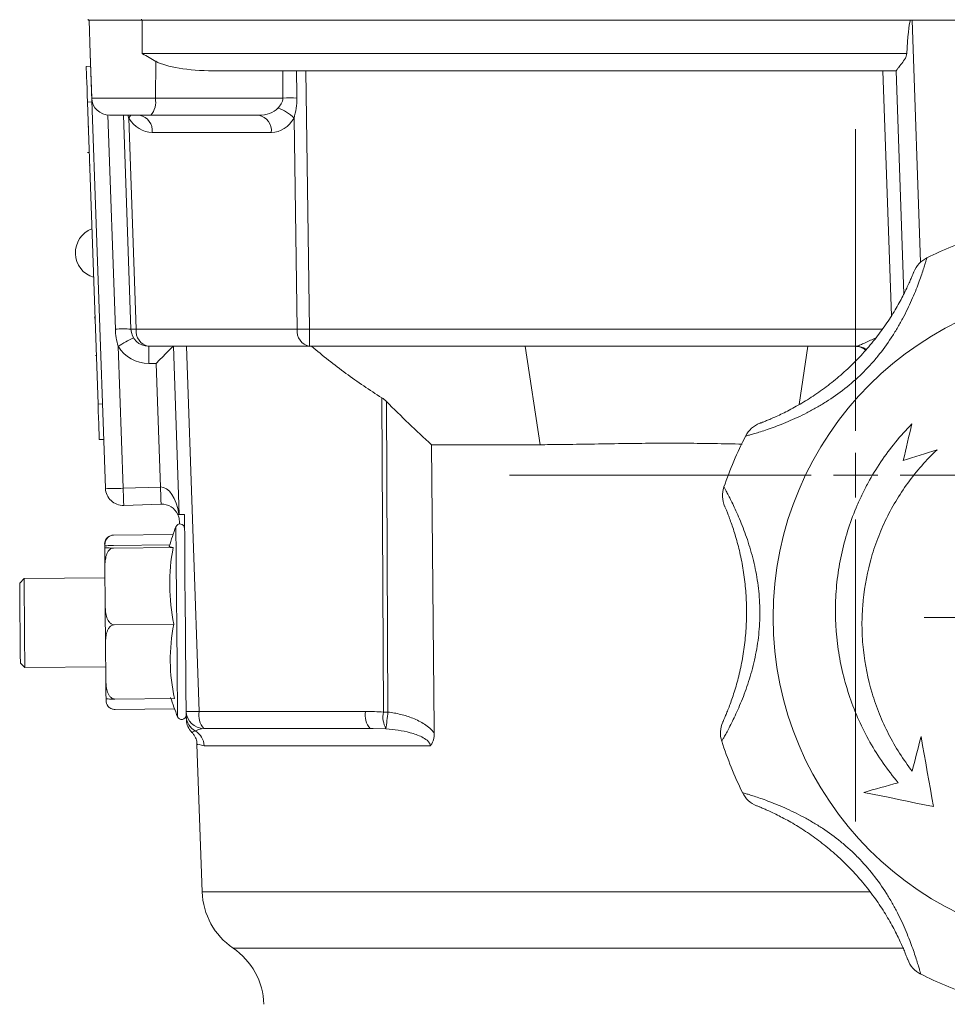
# Model space of a CAD drawing. Header units: millimetres. Extents: x 117 to 735, y -48 to 655.
# Tile 20 of 26: x 535 to 639, y 440 to 550. Entities that reach past the tile are written whole.
import ezdxf

# ---------------------------------------------------------------- set-up
doc = ezdxf.new("R2010")
doc.units = ezdxf.units.MM

# ---------------------------------------------------------------- blocks, each defined once
blk = doc.blocks.new('SW_CENTERMARKSYMBOL_6')
at = {"color": 0, "linetype": 'Continuous', "lineweight": 0}
for p, q in [((0, 5), (0, 38.94)), ((0, 0), (0, 2.5)), ((-5, 0), (-38.94, 0)), ((0, 0), (-2.5, 0)), ((0, 0), (2.5, 0)), ((0, 0), (0, -2.5)), ((5, 0), (38.94, 0)), ((0, -5), (0, -38.94))]:
    blk.add_line(p, q, dxfattribs=at)
blk = doc.blocks.new('SW_CENTERMARKSYMBOL_7')
at = {"color": 0, "linetype": 'Continuous', "lineweight": 0}
for p, q in [((0, 5), (0, 20)), ((0, 0), (0, 2.5)), ((-5, 0), (-20, 0)), ((0, 0), (-2.5, 0)), ((0, 0), (2.5, 0)), ((0, 0), (0, -2.5)), ((5, 0), (20, 0)), ((0, -5), (0, -20))]:
    blk.add_line(p, q, dxfattribs=at)

msp = doc.modelspace()

# ---------------------------------------------------------------- linework, layer by layer
at = {"color": 7, "linetype": 'Continuous', "lineweight": 15}
for p, q in [((542.56, 550.49), (542.56, 550.39)), ((544.74, 550.39), (542.56, 550.39)), ((542.79, 546.62), (542.66, 550.39)), ((544.74, 550.39), (548.65, 550.39)), ((548.56, 550.49), (548.56, 550.39)), ((548.65, 546.62), (548.65, 550.39)), ((548.65, 550.39), (635.08, 550.39)), ((635.08, 550.39), (635.29, 550.39)), ((678.01, 550.39), (635.29, 550.39)), ((542.79, 546.62), (542.96, 541.62)), ((544.5, 497.72), (542.79, 546.62)), ((548.65, 546.62), (634.68, 546.62)), ((542.34, 545.17), (542.84, 545.19)), ((550.12, 541.62), (550.16, 545.75)), ((633.49, 544.69), (556.62, 544.69)), ((567.06, 544.69), (567.48, 515.62)), ((634.36, 519.61), (633.49, 544.69)), ((542.48, 541.17), (542.98, 541.19)), ((543.67, 507.19), (542.48, 541.17)), ((550.12, 541.62), (564.47, 541.62)), ((549.6, 539.69), (544.96, 539.69)), ((547.37, 515.62), (546.53, 539.69)), ((561.76, 539.69), (549.6, 539.69)), ((542.58, 538.38), (542.51, 538.38)), ((547.13, 539.36), (547.96, 515.62)), ((566.07, 515.62), (565.73, 539.36)), ((563.17, 537.76), (549.76, 537.76)), ((542.5, 535.5), (542.68, 535.51)), ((542.73, 534.09), (542.66, 534.08)), ((543.23, 516.96), (543.32, 516.97)), ((543.33, 516.78), (543.26, 516.78)), ((547.96, 515.62), (566.07, 515.62)), ((567.48, 515.62), (567.48, 513.69)), ((545.94, 513.69), (546.5, 497.72)), ((567.48, 513.69), (549.37, 513.69)), ((552.81, 494.77), (552.15, 513.69)), ((553.63, 513.69), (555.06, 472.62)), ((591.74, 513.69), (567.48, 513.69)), ((593.42, 502.62), (591.74, 513.69)), ((623.56, 513.69), (622.56, 507.15)), ((629.03, 513.69), (623.56, 513.69)), ((543.38, 512.65), (543.47, 512.65)), ((550.21, 511.76), (549.37, 511.76)), ((550.7, 497.86), (550.21, 511.76)), ((575.78, 472.54), (575.61, 507.9)), ((576.13, 507.48), (576.29, 472.54)), ((543.67, 507.19), (544.17, 507.21)), ((543.81, 503.19), (544.3, 503.21)), ((593.42, 502.62), (581.21, 502.62)), ((546.5, 497.72), (550.7, 497.86)), ((550.76, 495.94), (546.57, 495.79)), ((552.84, 493.71), (552.83, 494.01)), ((545.41, 492.45), (552.11, 492.51)), ((544.42, 491.2), (544.42, 491.07)), ((545.42, 491.28), (551.73, 491.34)), ((545.42, 491), (552.13, 491.06)), ((544.44, 488.73), (544.47, 484.62)), ((535.35, 487.56), (534.85, 487.05)), ((544.45, 487.64), (535.35, 487.56)), ((545.49, 482.37), (552.2, 482.42)), ((544.51, 480.17), (544.55, 476.19)), ((534.93, 478.05), (535.43, 477.56)), ((535.43, 477.56), (544.54, 477.64)), ((544.57, 474.07), (544.57, 474.01)), ((545.57, 474.01), (552.27, 474.07)), ((545.58, 472.84), (552.28, 472.9)), ((553.6, 472.09), (553.59, 472.25)), ((555.06, 472.62), (573.78, 472.62)), ((554.25, 470.3), (554.22, 470.3)), ((574.3, 470.69), (555.58, 470.69)), ((574.62, 470.68), (574.3, 470.69)), ((554.8, 468.9), (555.38, 452.31)), ((581.05, 468.76), (555.62, 468.76))]:
    msp.add_line(p, q, dxfattribs=at)
at = {"color": 8, "linetype": 'Continuous', "lineweight": 15}
for p, q in [((635.29, 550.39), (636.24, 523.16)), ((632.95, 517.12), (631.99, 544.69)), ((542.96, 541.62), (550.12, 541.62)), ((545.62, 515.62), (544.78, 539.69)), ((567.48, 515.62), (631.92, 515.62)), ((576.07, 470.65), (574.62, 470.68)), ((555.38, 452.31), (630.57, 452.31)), ((558.86, 445.99), (634.33, 445.99))]:
    msp.add_line(p, q, dxfattribs=at)
at = {"color": 7, "linetype": 'Continuous', "lineweight": 15, "flags": 128}
for points in [[(542.48, 541.17), (542.45, 541.95), (542.43, 542.7), (542.4, 543.39), (542.38, 544), (542.36, 544.49), (542.35, 544.86), (542.34, 545.09), (542.34, 545.17)], [(543.81, 503.19), (543.8, 503.27), (543.79, 503.5), (543.78, 503.87), (543.76, 504.36), (543.74, 504.97), (543.72, 505.66), (543.69, 506.41), (543.67, 507.19)], [(634.28, 500.85), (634.41, 501.37), (634.53, 501.88), (634.65, 502.4), (634.77, 502.91), (634.89, 503.42), (635.01, 503.94), (635.13, 504.45), (635.25, 504.96)], [(581.51, 470.19), (581.51, 470.69), (581.21, 502.62)], [(638.1, 502.06), (637.62, 501.91), (637.14, 501.76), (636.66, 501.61), (636.19, 501.46), (635.71, 501.31), (635.23, 501.15), (634.76, 501), (634.28, 500.85)], [(546.5, 497.72), (546.51, 497.34), (546.52, 496.97), (546.54, 496.64), (546.55, 496.35), (546.55, 496.11), (546.56, 495.93), (546.56, 495.83), (546.57, 495.79)], [(550.7, 497.86), (550.71, 497.48), (550.72, 497.12), (550.73, 496.79), (550.74, 496.5), (550.75, 496.26), (550.76, 496.08), (550.76, 495.97), (550.76, 495.94)], [(552.81, 494.77), (552.84, 494.77), (552.96, 494.77), (553.14, 494.78), (553.39, 494.78)], [(553.39, 494.78), (553.42, 491.09), (553.45, 487.7), (553.47, 484.62), (553.5, 481.87), (553.52, 479.45), (553.54, 477.38), (553.55, 475.68), (553.56, 474.34), (553.57, 473.39), (553.58, 472.81), (553.58, 472.62)], [(544.44, 488.73), (544.44, 489.12), (544.43, 489.49), (544.43, 489.83), (544.43, 490.14), (544.42, 490.42), (544.42, 490.67), (544.42, 490.88), (544.42, 491.07)], [(552.13, 491.06), (551.93, 491.09), (551.8, 491.13), (551.72, 491.16), (551.69, 491.2), (551.69, 491.2)], [(535.35, 487.56), (535.35, 487.43), (535.35, 486.96), (535.36, 486.15), (535.37, 485.08), (535.38, 483.83), (535.39, 482.47), (535.4, 481.13), (535.41, 479.89), (535.42, 478.85), (535.43, 478.08), (535.43, 477.65), (535.43, 477.56)], [(534.93, 478.05), (534.93, 478.05), (534.93, 478.25), (534.92, 478.8), (534.92, 479.66), (534.91, 480.74), (534.9, 481.98), (534.88, 483.26), (534.87, 484.48), (534.86, 485.55), (534.86, 486.37), (534.85, 486.89), (534.85, 487.05)], [(544.51, 480.17), (544.51, 480.71), (544.5, 481.27), (544.5, 481.82), (544.49, 482.39), (544.49, 482.95), (544.48, 483.51), (544.48, 484.07), (544.47, 484.62)], [(544.57, 474.07), (544.57, 474.22), (544.56, 474.41), (544.56, 474.63), (544.56, 474.88), (544.56, 475.16), (544.55, 475.48), (544.55, 475.82), (544.55, 476.19)], [(544.57, 473.82), (544.57, 473.82), (544.57, 473.85), (544.57, 473.91), (544.57, 474.01)], [(553.58, 472.62), (553.58, 472.44), (553.58, 472.32), (553.58, 472.24), (553.58, 472.22)], [(636.29, 469.79), (636.17, 469.3), (636.04, 468.81), (635.92, 468.32), (635.79, 467.84), (635.67, 467.35), (635.55, 466.86), (635.42, 466.38), (635.3, 465.89)], [(637.68, 461.91), (637.51, 462.89), (637.34, 463.87), (637.16, 464.85), (636.99, 465.84), (636.81, 466.82), (636.64, 467.81), (636.46, 468.8), (636.29, 469.79)], [(633.71, 464.6), (633.23, 464.47), (632.74, 464.33), (632.25, 464.19), (631.77, 464.06), (631.29, 463.92), (630.8, 463.78), (630.32, 463.65), (629.84, 463.51)], [(629.84, 463.51), (630.81, 463.31), (631.79, 463.11), (632.76, 462.92), (633.74, 462.72), (634.72, 462.52), (635.71, 462.31), (636.69, 462.11), (637.68, 461.91)]]:
    msp.add_lwpolyline(points, dxfattribs=at)
at = {"color": 8, "linetype": 'Continuous', "lineweight": 15, "flags": 128}
for points in [[(547.35, 539.69), (547.26, 539.54), (547.13, 539.36)], [(552.43, 493.39), (552.43, 493.35), (552.44, 492.99), (552.44, 492.28), (552.45, 491.25), (552.46, 489.92), (552.48, 488.35), (552.49, 486.59), (552.51, 484.69), (552.53, 482.73), (552.54, 480.77), (552.56, 478.87), (552.58, 477.1), (552.59, 475.53), (552.6, 474.2), (552.61, 473.15), (552.62, 472.44), (552.62, 472.07), (552.62, 472.02)]]:
    msp.add_lwpolyline(points, dxfattribs=at)
at = {"color": 7, "linetype": 'Continuous', "lineweight": 15}
msp.add_circle((656.65, 483.19), 37, dxfattribs=at)
for centre, radius, start, end in [((544.96, 541.69), 2, 182, 270), ((547.88, 541.18), 2.28, 318.9752, 11.0176), ((565.4, 493.84), 47.79, 89.226, 91.1163), ((548.01, 537.96), 1.76, 353.4534, 78.9722), ((561.42, 537.96), 1.76, 353.4534, 78.9723), ((562.85, 536.74), 3.89, 42.284, 74.3268), ((544, 524.21), 2.88, 110.8253, 253.1747), ((656.65, 483.19), 45, 108.0351, 115.9649), ((638.26, 520.95), 3, 115.9649, 158.3649), ((546.44, 503.65), 12, 85.5504, 93.915), ((547.66, 521.6), 5.99, 267.1998, 272.8002), ((549.37, 515.69), 2, 182, 270), ((549.71, 515.41), 1.76, 173.4534, 258.9723), ((567.82, 515.41), 1.76, 173.4536, 258.9721), ((566.78, 558.59), 42.98, 269.0578, 270.9422), ((554.63, 500.18), 16.06, 115.7295, 122.7503), ((549.37, 515.76), 4, 211.018, 270), ((940.08, 512.23), 390.71, 179.7862, 180.0692), ((629.03, 511.69), 1.99, 56.9776, 89.883), ((619.21, 502.23), 3, 110.6351, 153.0351), ((656.65, 483.19), 45, 153.0351, 160.9649), ((545.5, 512.07), 14.39, 266.0124, 273.9893), ((546.5, 497.79), 2, 182, 272), ((616.94, 496.88), 3, 160.9649, 203.3649), ((550.83, 493.94), 2, 24.6463, 92), ((552.96, 474.91), 19.87, 90.4549, 90.5659), ((579.55, 482.94), 29.06, 158.9314, 163.4868), ((552.9, 493.21), 0.5, 0.5, 158.9314), ((545.41, 491.46), 1, 130.3132, 180.5), ((573.3, 486.93), 21.57, 168.9545, 192.0455), ((572.02, 478.42), 20.22, 168.5726, 192.4274), ((579.55, 482.94), 29.06, 197.5132, 202.0686), ((545.57, 473.83), 1, 180.5, 197.3663), ((545.57, 473.83), 1, 217.9148, 230.822), ((553.08, 472.21), 0.5, 202.0686, 0.5), ((554.32, 484.98), 12.39, 266.5729, 273.4271), ((555.58, 472.69), 2, 182, 270), ((555.58, 472.16), 1.99, 182.0525, 241.0367), ((557.3, 472.18), 2.28, 168.9814, 221.0258), ((576.02, 472.18), 2.28, 168.982, 221.0253), ((578.65, 472.03), 2.92, 169.7872, 208.08), ((576.04, 528.61), 56.07, 269.7357, 270.2643), ((407.16, 491.19), 170.16, 353.0657, 353.7077), ((555.61, 471.72), 2, 182.003, 226.1993), ((616.71, 470.18), 3, 155.6351, 198.0351), ((553.61, 468.69), 2, 1.8074, 59.7431), ((656.65, 483.19), 45, 198.0351, 205.9649), ((618.89, 464.8), 3, 205.9649, 248.3649), ((563.38, 452.59), 8, 182, 235.6082), ((554.34, 439.39), 8, 2, 55.6082), ((637.6, 445.75), 3, 200.6351, 243.0351), ((656.65, 483.19), 45, 243.0351, 250.9649)]:
    msp.add_arc(centre, radius, start, end, dxfattribs=at)
at = {"color": 8, "linetype": 'Continuous', "lineweight": 15}
msp.add_arc((629.03, 511.7), 1.99, 56.8623, 89.9875, dxfattribs=at)
at = {"color": 7, "linetype": 'Continuous', "lineweight": 15}
for centre, major_axis, ratio, start_param, end_param in [((637.28, 493.41), (-2, 57.27), 0.034899, 0.101178, 0.378037), ((556.89, 546.69), (7.47, 0.08), 0.267572, 3.586827, 4.673464), ((574.6, -11.82), (-10.7, 811.13), 0.004764, 0.814627, 0.819816), ((575.11, -11.89), (-11.22, 811.19), 0.002382, 0.814608, 0.819789), ((561.6, 541.69), (2.75, -0.24), 0.72281, 4.831416, 5.759702), ((549.72, 541.76), (-0.13, 4), 0.81623, 2.187773, 3.116059), ((563.02, 541.76), (-0.46, 3.98), 0.81283, 3.047738, 3.976024), ((550.21, 511.69), (1.93, 2), 0.018064, 0.017443, 1.553354), ((628.75, 515.69), (-0.29, 2), 0.17182, 3.116774, 3.13584), ((550.83, 493.94), (-0.14, 3.93), 0.50888, 4.908818, 6.283185)]:
    msp.add_ellipse(centre, major_axis=major_axis, ratio=ratio, start_param=start_param, end_param=end_param, dxfattribs=at)
for points, knots in [([(550.16, 545.75), (549.66, 546.04), (549.16, 546.32), (548.65, 546.61), (548.65, 546.62)], [0, 0, 0, 0, 0.99126, 1, 1, 1, 1]), ([(633.49, 544.69), (633.5, 544.72), (633.53, 544.77), (633.76, 545.06), (634.11, 545.5), (634.47, 545.99), (634.65, 546.39), (634.67, 546.56), (634.68, 546.62)], [0, 0, 0, 0, 0.171951, 0.343023, 0.58573, 0.834625, 0.94945, 1, 1, 1, 1]), ([(563.9, 540.49), (564.04, 540.64), (564.18, 540.8), (564.34, 541.08), (564.39, 541.18), (564.46, 541.39), (564.47, 541.5), (564.47, 541.62)], [0, 0, 0, 0, 0.5, 0.5, 0.75, 0.75, 1, 1, 1, 1]), ([(566.05, 541.62), (566.05, 541.23), (566.02, 540.85), (565.91, 540.09), (565.82, 539.72), (565.73, 539.36)], [0, 0, 0, 0, 0.5, 0.5, 1, 1, 1, 1]), ([(636.94, 523.64), (636.94, 523.64), (636.91, 523.53), (636.81, 523.19), (636.77, 523.05), (636.67, 522.72), (636.61, 522.53), (636.47, 522.1), (636.39, 521.86), (636.21, 521.35), (636.11, 521.08), (635.79, 520.21), (635.53, 519.56), (634.93, 518.21), (634.59, 517.51), (634.01, 516.43), (633.81, 516.07), (633.38, 515.35), (633.16, 514.99), (632.47, 513.94), (631.96, 513.25), (631.15, 512.24), (630.86, 511.91), (630.27, 511.26), (629.97, 510.95), (629.03, 510.03), (628.38, 509.46), (627.03, 508.4), (626.33, 507.9), (625.25, 507.22), (624.88, 507), (624.16, 506.59), (623.79, 506.39), (623.07, 506.02), (622.72, 505.85), (622.01, 505.52), (621.66, 505.36), (620.63, 504.93), (619.99, 504.69), (619.12, 504.38), (618.84, 504.28), (618.33, 504.12), (618.09, 504.04), (617.66, 503.91), (617.47, 503.85), (617.14, 503.76), (617, 503.72), (616.77, 503.65), (616.68, 503.63), (616.57, 503.6), (616.54, 503.59), (616.54, 503.59)], [0, 0, 0, 0, 0.0625, 0.0625, 0.09375, 0.09375, 0.125, 0.125, 0.15625, 0.15625, 0.1875, 0.1875, 0.25, 0.25, 0.3125, 0.3125, 0.34375, 0.34375, 0.375, 0.375, 0.4375, 0.4375, 0.46875, 0.46875, 0.5, 0.5, 0.5625, 0.5625, 0.625, 0.625, 0.65625, 0.65625, 0.6875, 0.6875, 0.71875, 0.71875, 0.75, 0.75, 0.8125, 0.8125, 0.84375, 0.84375, 0.875, 0.875, 0.90625, 0.90625, 0.9375, 0.9375, 0.96875, 0.96875, 1, 1, 1, 1]), ([(618.16, 505.04), (618.16, 505.04), (618.18, 505.05), (618.28, 505.08), (618.35, 505.11), (618.53, 505.18), (618.65, 505.23), (618.93, 505.34), (619.08, 505.4), (619.44, 505.55), (619.63, 505.64), (620.05, 505.83), (620.28, 505.93), (620.99, 506.27), (621.5, 506.53), (622.59, 507.13), (623.16, 507.46), (624, 508), (624.28, 508.19), (624.85, 508.58), (625.13, 508.78), (625.97, 509.4), (626.52, 509.83), (627.58, 510.74), (628.1, 511.22), (629.11, 512.21), (629.6, 512.72), (630.53, 513.78), (630.97, 514.32), (631.81, 515.41), (632.21, 515.97), (632.96, 517.09), (633.3, 517.65), (633.76, 518.45), (633.9, 518.71), (634.18, 519.22), (634.3, 519.47), (634.54, 519.94), (634.65, 520.17), (634.84, 520.59), (634.93, 520.78), (635.09, 521.13), (635.15, 521.29), (635.27, 521.56), (635.32, 521.68), (635.43, 521.96), (635.47, 522.05), (635.47, 522.05)], [0, 0, 0, 0, 0.03125, 0.03125, 0.0625, 0.0625, 0.09375, 0.09375, 0.125, 0.125, 0.15625, 0.15625, 0.1875, 0.1875, 0.25, 0.25, 0.3125, 0.3125, 0.34375, 0.34375, 0.375, 0.375, 0.4375, 0.4375, 0.5, 0.5, 0.5625, 0.5625, 0.625, 0.625, 0.6875, 0.6875, 0.75, 0.75, 0.78125, 0.78125, 0.8125, 0.8125, 0.84375, 0.84375, 0.875, 0.875, 0.90625, 0.90625, 0.9375, 0.9375, 1, 1, 1, 1]), ([(545.94, 513.69), (545.84, 514.01), (545.77, 514.33), (545.66, 514.97), (545.63, 515.3), (545.62, 515.62)], [0, 0, 0, 0, 0.5, 0.5, 1, 1, 1, 1]), ([(567.71, 513.69), (568.96, 512.63), (570.25, 511.62), (572.88, 509.68), (574.23, 508.76), (575.61, 507.9)], [0, 0, 0, 0, 0.5, 0.5, 1, 1, 1, 1]), ([(591.74, 513.69), (592.4, 513.69), (593.73, 513.69), (595.72, 513.69), (597.71, 513.7), (599.7, 513.7), (601.69, 513.71), (603.68, 513.71), (605.67, 513.71), (607.66, 513.71), (609.65, 513.71), (611.64, 513.71), (613.63, 513.71), (615.61, 513.7), (617.6, 513.7), (619.59, 513.69), (621.57, 513.69), (622.9, 513.69), (623.56, 513.69)], [0, 0, 0, 0, 0.062633, 0.12524, 0.187823, 0.250385, 0.312926, 0.375448, 0.437953, 0.500443, 0.562919, 0.625382, 0.687835, 0.750279, 0.812716, 0.875147, 0.937575, 1, 1, 1, 1]), ([(630.04, 513.27), (629.87, 513.39), (629.54, 513.62), (629.09, 513.67), (628.88, 513.69)], [0, 0, 0, 0, 0.527957, 1, 1, 1, 1]), ([(635.25, 504.96), (633.95, 503.63), (632.78, 502.2), (631.25, 499.92), (630.77, 499.13), (630.11, 497.92), (629.89, 497.5), (629.49, 496.67), (629.29, 496.25), (628.37, 494.12), (627.81, 492.37), (627.19, 489.68), (627.03, 488.78), (626.85, 487.4), (626.8, 486.93), (626.72, 486.01), (626.69, 485.55), (626.6, 483.24), (626.7, 481.41), (627.1, 478.67), (627.28, 477.77), (627.72, 475.96), (627.98, 475.07), (628.87, 472.46), (629.63, 470.78), (630.99, 468.37), (631.49, 467.58), (632.55, 466.05), (633.11, 465.32), (633.71, 464.6)], [0, 0, 0, 0, 0.125, 0.125, 0.1875, 0.1875, 0.21875, 0.21875, 0.25, 0.25, 0.375, 0.375, 0.4375, 0.4375, 0.46875, 0.46875, 0.5, 0.5, 0.625, 0.625, 0.6875, 0.6875, 0.75, 0.75, 0.875, 0.875, 0.9375, 0.9375, 1, 1, 1, 1]), ([(616.16, 502.69), (615.11, 502.71), (613.05, 502.75), (610.18, 502.79), (607.6, 502.8), (605.03, 502.78), (602.03, 502.74), (598.81, 502.69), (595.87, 502.64), (594.15, 502.63), (593.42, 502.62)], [0, 0, 0, 0, 0.138847, 0.272493, 0.374761, 0.476494, 0.609006, 0.767091, 0.901195, 1, 1, 1, 1]), ([(635.3, 465.89), (634.28, 467.21), (633.39, 468.61), (632.26, 470.81), (631.91, 471.56), (631.45, 472.71), (631.3, 473.1), (631.03, 473.89), (630.9, 474.29), (630.3, 476.28), (629.97, 477.9), (629.71, 480.36), (629.66, 481.18), (629.64, 482.43), (629.64, 482.85), (629.67, 483.68), (629.69, 484.1), (629.85, 486.16), (630.12, 487.79), (630.76, 490.19), (631.01, 490.98), (631.59, 492.55), (631.91, 493.31), (632.98, 495.55), (633.82, 496.97), (635.29, 498.98), (635.81, 499.63), (636.91, 500.89), (637.49, 501.49), (638.1, 502.06)], [0, 0, 0, 0, 0.125, 0.125, 0.1875, 0.1875, 0.21875, 0.21875, 0.25, 0.25, 0.375, 0.375, 0.4375, 0.4375, 0.46875, 0.46875, 0.5, 0.5, 0.625, 0.625, 0.6875, 0.6875, 0.75, 0.75, 0.875, 0.875, 0.9375, 0.9375, 1, 1, 1, 1]), ([(614.11, 497.86), (614.11, 497.86), (614.17, 497.76), (614.33, 497.45), (614.4, 497.32), (614.57, 497.01), (614.66, 496.83), (614.86, 496.43), (614.97, 496.21), (615.21, 495.72), (615.33, 495.46), (615.72, 494.61), (615.99, 493.97), (616.52, 492.6), (616.78, 491.86), (617.13, 490.69), (617.25, 490.29), (617.45, 489.48), (617.55, 489.07), (617.8, 487.83), (617.94, 486.99), (618.07, 485.7), (618.1, 485.27), (618.14, 484.39), (618.15, 483.95), (618.14, 482.64), (618.08, 481.78), (617.88, 480.07), (617.73, 479.23), (617.45, 477.98), (617.35, 477.56), (617.12, 476.76), (617.01, 476.36), (616.76, 475.59), (616.63, 475.22), (616.36, 474.48), (616.22, 474.13), (615.8, 473.1), (615.52, 472.47), (615.12, 471.63), (614.99, 471.37), (614.75, 470.89), (614.64, 470.67), (614.43, 470.27), (614.33, 470.1), (614.16, 469.79), (614.09, 469.67), (613.98, 469.46), (613.93, 469.38), (613.87, 469.28), (613.86, 469.25), (613.86, 469.25)], [0, 0, 0, 0, 0.0625, 0.0625, 0.09375, 0.09375, 0.125, 0.125, 0.15625, 0.15625, 0.1875, 0.1875, 0.25, 0.25, 0.3125, 0.3125, 0.34375, 0.34375, 0.375, 0.375, 0.4375, 0.4375, 0.46875, 0.46875, 0.5, 0.5, 0.5625, 0.5625, 0.625, 0.625, 0.65625, 0.65625, 0.6875, 0.6875, 0.71875, 0.71875, 0.75, 0.75, 0.8125, 0.8125, 0.84375, 0.84375, 0.875, 0.875, 0.90625, 0.90625, 0.9375, 0.9375, 0.96875, 0.96875, 1, 1, 1, 1]), ([(613.98, 471.42), (613.98, 471.42), (613.99, 471.44), (614.03, 471.54), (614.06, 471.61), (614.14, 471.79), (614.19, 471.9), (614.31, 472.18), (614.37, 472.34), (614.52, 472.69), (614.6, 472.88), (614.76, 473.32), (614.85, 473.55), (615.11, 474.29), (615.29, 474.84), (615.64, 476.04), (615.8, 476.67), (616.01, 477.65), (616.08, 477.98), (616.21, 478.65), (616.27, 479), (616.42, 480.03), (616.5, 480.72), (616.61, 482.12), (616.64, 482.82), (616.65, 484.23), (616.64, 484.95), (616.55, 486.35), (616.48, 487.04), (616.3, 488.41), (616.19, 489.09), (615.92, 490.41), (615.77, 491.04), (615.53, 491.93), (615.44, 492.22), (615.27, 492.78), (615.19, 493.05), (615.02, 493.55), (614.94, 493.78), (614.78, 494.21), (614.71, 494.42), (614.57, 494.77), (614.51, 494.93), (614.4, 495.2), (614.35, 495.32), (614.23, 495.6), (614.19, 495.69), (614.19, 495.69)], [0, 0, 0, 0, 0.03125, 0.03125, 0.0625, 0.0625, 0.09375, 0.09375, 0.125, 0.125, 0.15625, 0.15625, 0.1875, 0.1875, 0.25, 0.25, 0.3125, 0.3125, 0.34375, 0.34375, 0.375, 0.375, 0.4375, 0.4375, 0.5, 0.5, 0.5625, 0.5625, 0.625, 0.625, 0.6875, 0.6875, 0.75, 0.75, 0.78125, 0.78125, 0.8125, 0.8125, 0.84375, 0.84375, 0.875, 0.875, 0.90625, 0.90625, 0.9375, 0.9375, 1, 1, 1, 1]), ([(552.83, 494.01), (552.82, 494.26), (552.77, 494.45), (552.71, 494.64), (552.69, 494.69), (552.66, 494.75), (552.65, 494.77), (552.65, 494.77)], [0, 0, 0, 0, 0.5, 0.5, 0.75, 0.75, 1, 1, 1, 1]), ([(545.41, 492.45), (545.28, 492.45), (545.16, 492.42), (544.96, 492.34), (544.88, 492.28), (544.75, 492.17), (544.69, 492.11), (544.61, 491.98), (544.57, 491.91), (544.49, 491.72), (544.46, 491.58), (544.42, 491.32), (544.42, 491.18), (544.42, 491.05)], [0, 0, 0, 0, 0.125, 0.125, 0.25, 0.25, 0.375, 0.375, 0.5, 0.5, 0.75, 0.75, 1, 1, 1, 1]), ([(544.78, 492.2), (544.81, 492.24), (544.87, 492.31), (545.05, 492.39), (545.23, 492.44), (545.36, 492.45), (545.41, 492.45)], [0, 0, 0, 0, 0.2931188, 0.5628427, 0.8349506, 1, 1, 1, 1]), ([(545.42, 491.28), (545.29, 491.28), (545.17, 491.28), (544.97, 491.27), (544.89, 491.27), (544.69, 491.26), (544.61, 491.25), (544.49, 491.23), (544.46, 491.23), (544.42, 491.21), (544.42, 491.21), (544.42, 491.2)], [0, 0, 0, 0, 0.125, 0.125, 0.25, 0.25, 0.5, 0.5, 0.75, 0.75, 1, 1, 1, 1]), ([(544.42, 491.07), (544.42, 491.06), (544.42, 491.05), (544.46, 491.04), (544.5, 491.03), (544.61, 491.02), (544.69, 491.01), (544.89, 491.01), (544.97, 491), (545.12, 491), (545.17, 491), (545.29, 491), (545.36, 491), (545.42, 491)], [0, 0, 0, 0, 0.25, 0.25, 0.5, 0.5, 0.75, 0.75, 0.875, 0.875, 0.9375, 0.9375, 1, 1, 1, 1]), ([(545.42, 491), (545.29, 491), (545.17, 490.96), (544.97, 490.82), (544.89, 490.73), (544.69, 490.45), (544.62, 490.24), (544.51, 489.82), (544.48, 489.6), (544.44, 489.17), (544.44, 488.95), (544.44, 488.73)], [0, 0, 0, 0, 0.125, 0.125, 0.25, 0.25, 0.5, 0.5, 0.75, 0.75, 1, 1, 1, 1]), ([(544.47, 484.62), (544.48, 484.4), (544.48, 484.19), (544.53, 483.75), (544.56, 483.53), (544.68, 483.11), (544.76, 482.9), (544.96, 482.63), (545.04, 482.54), (545.2, 482.44), (545.25, 482.41), (545.37, 482.38), (545.43, 482.37), (545.49, 482.37)], [0, 0, 0, 0, 0.25, 0.25, 0.5, 0.5, 0.75, 0.75, 0.875, 0.875, 0.9375, 0.9375, 1, 1, 1, 1]), ([(545.49, 482.37), (545.37, 482.36), (545.25, 482.32), (545.05, 482.19), (544.97, 482.11), (544.84, 481.93), (544.78, 481.83), (544.7, 481.63), (544.66, 481.53), (544.58, 481.22), (544.55, 481.01), (544.52, 480.59), (544.51, 480.38), (544.51, 480.17)], [0, 0, 0, 0, 0.125, 0.125, 0.25, 0.25, 0.375, 0.375, 0.5, 0.5, 0.75, 0.75, 1, 1, 1, 1]), ([(544.55, 476.19), (544.55, 475.98), (544.56, 475.77), (544.6, 475.35), (544.63, 475.15), (544.75, 474.73), (544.83, 474.53), (545.04, 474.26), (545.12, 474.18), (545.27, 474.08), (545.32, 474.05), (545.44, 474.02), (545.5, 474.01), (545.57, 474.01)], [0, 0, 0, 0, 0.25, 0.25, 0.5, 0.5, 0.75, 0.75, 0.875, 0.875, 0.9375, 0.9375, 1, 1, 1, 1]), ([(545.57, 474.01), (545.44, 474.01), (545.32, 474.01), (545.12, 474.01), (545.04, 474.01), (544.84, 474.02), (544.76, 474.03), (544.64, 474.04), (544.61, 474.05), (544.57, 474.06), (544.57, 474.07), (544.57, 474.07)], [0, 0, 0, 0, 0.125, 0.125, 0.25, 0.25, 0.5, 0.5, 0.75, 0.75, 1, 1, 1, 1]), ([(544.57, 474.01), (544.57, 473.9), (544.58, 473.79), (544.62, 473.56), (544.65, 473.45), (544.77, 473.23), (544.85, 473.12), (545.05, 472.98), (545.13, 472.93), (545.28, 472.88), (545.33, 472.87), (545.45, 472.85), (545.51, 472.84), (545.58, 472.84)], [0, 0, 0, 0, 0.25, 0.25, 0.5, 0.5, 0.75, 0.75, 0.875, 0.875, 0.9375, 0.9375, 1, 1, 1, 1]), ([(553.61, 471.69), (553.61, 471.71), (553.61, 471.73), (553.6, 472.02), (553.6, 472.09)], [0, 0, 0, 0, 0.7357836, 1, 1, 1, 1]), ([(576.29, 472.54), (576.78, 472.49), (577.26, 472.4), (578.2, 472.17), (578.66, 472.03), (579.56, 471.66), (580.01, 471.44), (580.62, 471.03), (580.82, 470.88), (581.19, 470.56), (581.36, 470.38), (581.51, 470.19)], [0, 0, 0, 0, 0.25, 0.25, 0.5, 0.5, 0.75, 0.75, 0.875, 0.875, 1, 1, 1, 1]), ([(554.2, 470.28), (554.23, 470.26), (554.28, 470.21), (554.45, 470.02), (554.67, 469.62), (554.8, 469.24), (554.78, 468.98), (554.78, 468.91)], [0, 0, 0, 0, 0.185181, 0.464407, 0.659042, 0.903358, 1, 1, 1, 1]), ([(581.05, 468.76), (581.05, 468.82), (581.04, 468.88), (581.01, 468.99), (580.98, 469.05), (580.88, 469.2), (580.8, 469.29), (580.53, 469.52), (580.33, 469.64), (579.91, 469.85), (579.69, 469.93), (579.25, 470.09), (579.03, 470.16), (578.36, 470.34), (577.9, 470.43), (576.99, 470.57), (576.53, 470.62), (576.07, 470.65)], [0, 0, 0, 0, 0.03125, 0.03125, 0.0625, 0.0625, 0.125, 0.125, 0.25, 0.25, 0.375, 0.375, 0.5, 0.5, 0.75, 0.75, 1, 1, 1, 1]), ([(581.51, 470.19), (581.51, 469.93), (581.48, 469.67), (581.37, 469.29), (581.32, 469.17), (581.21, 468.95), (581.13, 468.85), (581.05, 468.76)], [0, 0, 0, 0, 0.5, 0.5, 0.75, 0.75, 1, 1, 1, 1]), ([(616.19, 463.48), (616.19, 463.48), (616.3, 463.45), (616.64, 463.35), (616.78, 463.31), (617.12, 463.2), (617.3, 463.14), (617.73, 463.01), (617.97, 462.93), (618.48, 462.75), (618.75, 462.65), (619.62, 462.32), (620.27, 462.06), (621.62, 461.47), (622.32, 461.13), (623.4, 460.55), (623.76, 460.35), (624.48, 459.92), (624.84, 459.7), (625.9, 459.01), (626.59, 458.5), (627.59, 457.68), (627.92, 457.4), (628.57, 456.81), (628.89, 456.51), (629.8, 455.57), (630.37, 454.92), (631.43, 453.57), (631.93, 452.87), (632.61, 451.79), (632.83, 451.42), (633.25, 450.7), (633.44, 450.33), (633.81, 449.61), (633.98, 449.26), (634.31, 448.55), (634.47, 448.19), (634.9, 447.17), (635.14, 446.53), (635.45, 445.65), (635.55, 445.38), (635.72, 444.86), (635.79, 444.63), (635.92, 444.2), (635.98, 444.01), (636.08, 443.67), (636.12, 443.53), (636.18, 443.31), (636.2, 443.22), (636.23, 443.11), (636.24, 443.08), (636.24, 443.08)], [0, 0, 0, 0, 0.0625, 0.0625, 0.09375, 0.09375, 0.125, 0.125, 0.15625, 0.15625, 0.1875, 0.1875, 0.25, 0.25, 0.3125, 0.3125, 0.34375, 0.34375, 0.375, 0.375, 0.4375, 0.4375, 0.46875, 0.46875, 0.5, 0.5, 0.5625, 0.5625, 0.625, 0.625, 0.65625, 0.65625, 0.6875, 0.6875, 0.71875, 0.71875, 0.75, 0.75, 0.8125, 0.8125, 0.84375, 0.84375, 0.875, 0.875, 0.90625, 0.90625, 0.9375, 0.9375, 0.96875, 0.96875, 1, 1, 1, 1]), ([(634.79, 444.69), (634.79, 444.69), (634.79, 444.72), (634.75, 444.81), (634.72, 444.89), (634.65, 445.07), (634.6, 445.19), (634.49, 445.46), (634.43, 445.62), (634.28, 445.97), (634.2, 446.17), (634.01, 446.59), (633.9, 446.82), (633.56, 447.53), (633.3, 448.04), (632.7, 449.13), (632.37, 449.69), (631.83, 450.54), (631.64, 450.82), (631.26, 451.39), (631.05, 451.67), (630.43, 452.51), (630, 453.06), (629.09, 454.12), (628.62, 454.64), (627.63, 455.65), (627.11, 456.14), (626.06, 457.07), (625.52, 457.51), (624.42, 458.35), (623.86, 458.75), (622.74, 459.5), (622.19, 459.84), (621.38, 460.3), (621.12, 460.44), (620.61, 460.71), (620.36, 460.84), (619.89, 461.08), (619.66, 461.19), (619.25, 461.38), (619.05, 461.47), (618.7, 461.63), (618.54, 461.69), (618.27, 461.81), (618.16, 461.86), (617.88, 461.97), (617.78, 462.01), (617.78, 462.01)], [0, 0, 0, 0, 0.03125, 0.03125, 0.0625, 0.0625, 0.09375, 0.09375, 0.125, 0.125, 0.15625, 0.15625, 0.1875, 0.1875, 0.25, 0.25, 0.3125, 0.3125, 0.34375, 0.34375, 0.375, 0.375, 0.4375, 0.4375, 0.5, 0.5, 0.5625, 0.5625, 0.625, 0.625, 0.6875, 0.6875, 0.75, 0.75, 0.78125, 0.78125, 0.8125, 0.8125, 0.84375, 0.84375, 0.875, 0.875, 0.90625, 0.90625, 0.9375, 0.9375, 1, 1, 1, 1])]:
    msp.add_open_spline(points, degree=3, knots=knots, dxfattribs=at)
at = {"color": 8, "linetype": 'Continuous', "lineweight": 15}
for points, knots in [([(547.13, 539.36), (547.12, 539.39), (547.08, 539.5), (547.06, 539.61), (547.05, 539.69)], [0, 0, 0, 0, 0.3289168, 1, 1, 1, 1]), ([(629.04, 513.69), (629.07, 513.7), (629.12, 513.71), (629.34, 513.8), (629.79, 514), (630.46, 514.32), (631, 514.54), (631.2, 514.63)], [0, 0, 0, 0, 0.130895, 0.184341, 0.409568, 0.77848, 1, 1, 1, 1]), ([(554.62, 470.42), (554.51, 470.38), (554.26, 470.28), (554.25, 470.29), (554.25, 470.3)], [0, 0, 0, 0, 0.426489, 1, 1, 1, 1]), ([(555.33, 470.65), (555.22, 470.63), (554.93, 470.6), (554.74, 470.49), (554.62, 470.42)], [0, 0, 0, 0, 0.359161, 1, 1, 1, 1]), ([(555.62, 468.76), (555.2, 468.85), (554.7, 468.97), (554.87, 468.91), (554.9, 468.9)], [0, 0, 0, 0, 0.815487, 1, 1, 1, 1])]:
    msp.add_open_spline(points, degree=3, knots=knots, dxfattribs=at)
at = {"color": 7, "linetype": 'Continuous', "lineweight": 15}
for points in [[(575.61, 507.9), (575.8, 507.78), (575.97, 507.64), (576.13, 507.48)], [(576.13, 507.48), (577.78, 505.81), (579.47, 504.19), (581.21, 502.62)], [(573.78, 472.62), (574.45, 472.62), (575.11, 472.59), (575.78, 472.54)]]:
    msp.add_open_spline(points, degree=3, dxfattribs=at)

# ---------------------------------------------------------------- block references
at = {"color": 7, "linetype": 'Continuous', "lineweight": 0}
for name, p in [('SW_CENTERMARKSYMBOL_6', (628.93, 499.19)), ('SW_CENTERMARKSYMBOL_7', (656.65, 483.19))]:
    msp.add_blockref(name, p, dxfattribs=at)

doc.saveas('drawing.dxf')
